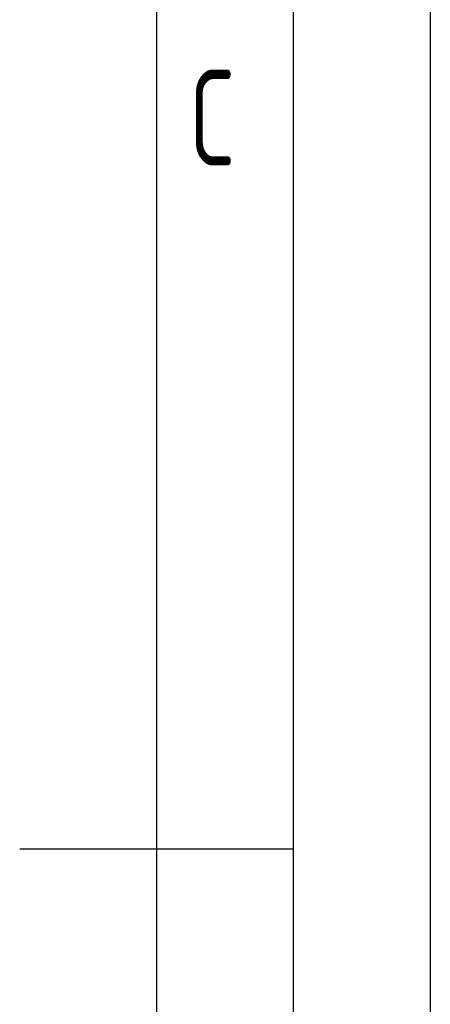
# Model space of a CAD drawing. Header units: millimetres. Extents: x -309 to 8091, y -6405 to -465.
# Tile 54 of 57: x 7791 to 8091, y -3549 to -2829. Entities that reach past the tile are written whole.
import ezdxf

# ---------------------------------------------------------------- set-up
doc = ezdxf.new("R2010")
doc.units = ezdxf.units.MM
doc.header["$LTSCALE"] = 20
doc.layers.get('0').update_dxf_attribs({"linetype": 'CONTINUOUS'})
doc.layers.add('KSB-BLATTRAND', color=2, linetype='CONTINUOUS')
doc.styles.get("Standard").update_dxf_attribs({"font": 'ISOCP.SHX'})

# ---------------------------------------------------------------- blocks, each defined once
blk = doc.blocks.new('Rahmen_A3')
at = {"color": 1, "ltscale": 150}
for p, q in [((420, 297), (420, 0)), ((410, 287), (410, 5))]:
    blk.add_line(p, q, dxfattribs=at)
at = {"color": 3, "ltscale": 150}
for p, q in [((415, 5), (415, 292)), ((405, 148.5), (415, 148.5))]:
    blk.add_line(p, q, dxfattribs=at)
at = {"color": 1, "ltscale": 150, "width": 0.75}
blk.add_text('C', height=3.5, dxfattribs=at).set_placement((411.1875, 173.5))

msp = doc.modelspace()

# ---------------------------------------------------------------- block references
at = {"layer": 'KSB-BLATTRAND', "xscale": 20, "yscale": 20, "zscale": 20}
msp.add_blockref('Rahmen_A3', (-308.55, -6405.33), dxfattribs=at)

doc.saveas('drawing.dxf')
